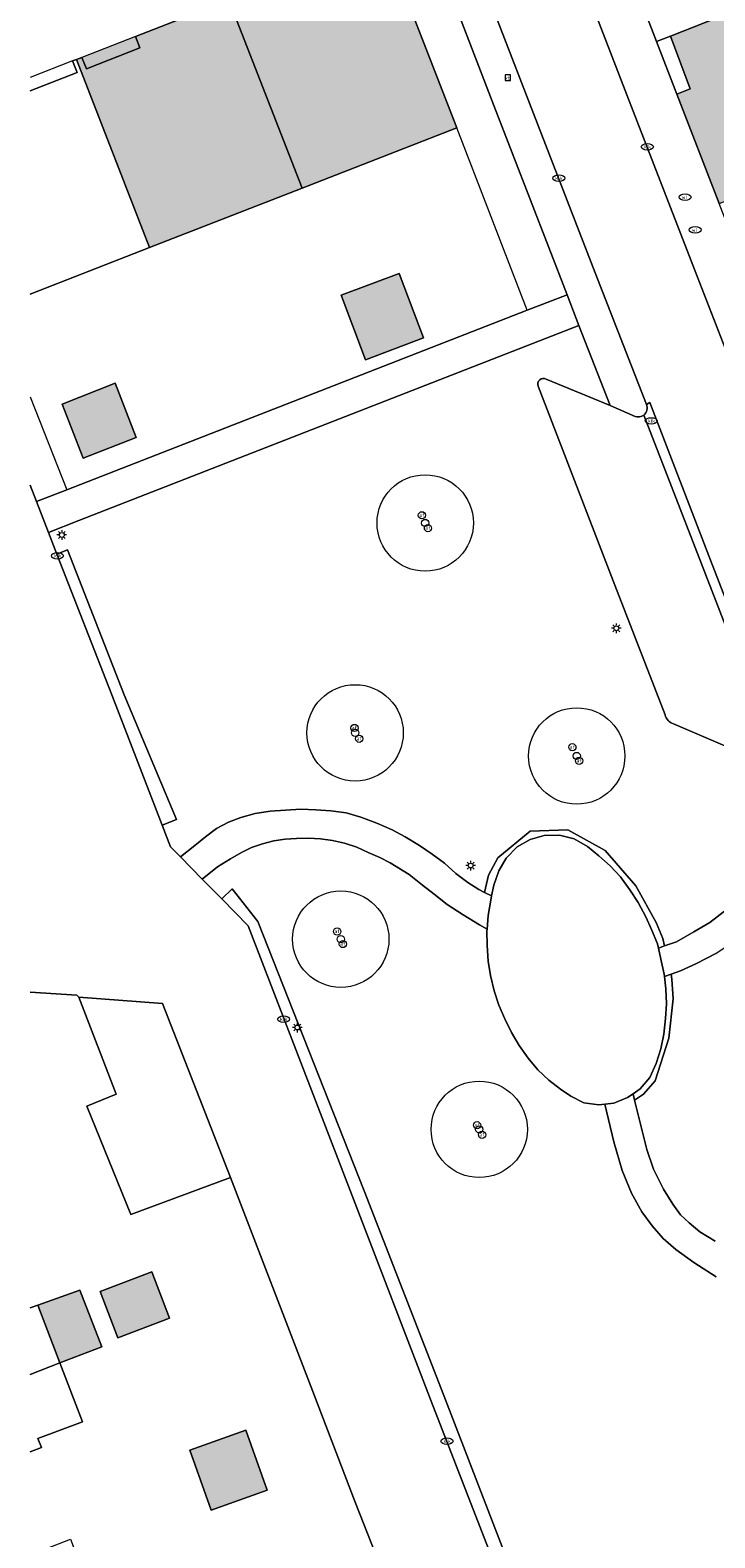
# Model space of a CAD drawing. Header units: metres. Extents: x 187482 to 189800, y 333582 to 335019.
# Tile 4 of 256: x 187483 to 187518, y 333700 to 333778. Entities that reach past the tile are written whole.
import ezdxf
from ezdxf.enums import TextEntityAlignment as Align

# ---------------------------------------------------------------- set-up
doc = ezdxf.new("R2010")
doc.units = ezdxf.units.M
doc.layers.get('0').update_dxf_attribs({"color": 252, "lineweight": 18})
for name, color, linetype, lineweight in [('B-WE-GR-BEPLANTING_CULTUUR_HEESTERS-GV', 252, 'Continuous', 18), ('B-WE-GR-BOOM-S', 252, 'Continuous', 18), ('B-WE-IE-MEUBILAIR-S', 252, 'Continuous', 18), ('B-WE-IE-TERREINAFSCHEIDING_KUNSTMATIG_HEKWERK-G', 252, 'IE-TERREINAFSCHEIDING_KUNSTMATIG-SO', 18), ('B-WE-OG-BEBOUWING-GV', 252, 'Continuous', 18), ('B-WE-OG-BEBOUWING_LUIFEL-GV', 252, 'Continuous', 18), ('B-WE-OG-TERREIN_BEGROEID-GV', 252, 'Continuous', 18), ('B-WE-OG-TERREIN_ERF-GV', 252, 'Continuous', 18), ('B-WE-VH-GESLOTENVERHARDING_ASFALT-GV', 252, 'Continuous', 18), ('B-WE-VH-OPENVERHARDING_BETONSTRAATSTEEN-GV', 252, 'Continuous', 18), ('B-WE-VH-OPENVERHARDING_TEGEL-GV', 252, 'Continuous', 18)]:
    doc.layers.add(name, color=color, linetype=linetype, lineweight=lineweight)
doc.layers.add('B-WE-OG-BEBOUWING-V', color=7, linetype='Continuous', lineweight=18, true_color=0xf0f0f0)
doc.styles.add('NLCS-ISO', font='NLCS-ISO.ttf')
doc.linetypes.add('IE-TERREINAFSCHEIDING_KUNSTMATIG-SO', pattern='A,4,[82,NLCS.SHX,S=0.75,R=90,X=0,Y=0],4,-2', length=10)

# ---------------------------------------------------------------- blocks, each defined once
blk = doc.blocks.new('SIE-MEUBILAIR_BORD_VERKEER-SO')
blk.add_lwpolyline([(-0.5625, -0.5625), (0.5625, -0.5625), (0.5625, 0.5625), (-0.5625, 0.5625)], close=True)
at = {"style": 'NLCS-ISO'}
blk.add_text('vb', height=0.75, dxfattribs=at).set_placement((0, 0), align=Align.MIDDLE_CENTER)
blk = doc.blocks.new('SIE-MEUBILAIR_PAAL_AFSLUITPAAL-SO')
blk.add_circle((0, 0), 0.75)
at = {"style": 'NLCS-ISO'}
blk.add_text('af', height=0.75, dxfattribs=at).set_placement((0, 0.05), align=Align.MIDDLE_CENTER)
blk = doc.blocks.new('SIE-MEUBILAIR_PAAL_LICHTMAST-SO')
for points in [[(-0.62, 0), (-1, 0)], [(-0.71, 0.71), (-0.44, 0.44)], [(0, 1), (0, 0.62)], [(0.44, 0.44), (0.71, 0.71)], [(1, 0), (0.62, 0)], [(-0.71, -0.71), (-0.44, -0.44)], [(0, -0.62), (0, -1)], [(0.44, -0.44), (0.71, -0.71)]]:
    blk.add_lwpolyline(points)
blk.add_circle((0, 0), 0.5)
blk = doc.blocks.new('SIE-MEUBILAIR_PUT_KOLK-SO')
blk.add_ellipse((0, 0), major_axis=(1.25, 0), ratio=0.54)
at = {"style": 'NLCS-ISO'}
blk.add_text('klk', height=0.75, dxfattribs=at).set_placement((0.03, 0), align=Align.MIDDLE_CENTER)
blk = doc.blocks.new('SIE-MEUBILAIR_PUT_WATERLEIDINGPUT-SO')
blk.add_ellipse((0, 0), major_axis=(1.25, 0), ratio=0.54)
at = {"style": 'NLCS-ISO'}
blk.add_text('wl', height=0.75, dxfattribs=at).set_placement((-0.14, 0), align=Align.MIDDLE_CENTER)
blk = doc.blocks.new('SGR-BOOM_GBKN-SO')
at = {"color": 0, "linetype": 'ByBlock', "lineweight": 18}
for radius in [2, 0.15]:
    blk.add_circle((0, 0), radius, dxfattribs=at)

msp = doc.modelspace()

# ---------------------------------------------------------------- hatches: boundary and pattern name
at = {"layer": 'B-WE-OG-BEBOUWING-V'}
h = msp.add_hatch(color=256, dxfattribs=at)
h.dxf.hatch_style = 1
h.paths.add_polyline_path([(187496.916, 333770.248), (187504.956, 333773.375), (187501.156, 333783.125), (187496.089, 333781.154), (187496.32, 333780.558), (187493.546, 333779.479), (187493.313, 333780.077), (187493.122, 333780.002)], flags=17)
h.paths.add_polyline_path([(187496.32, 333780.558), (187496.089, 333781.154), (187493.313, 333780.077), (187493.546, 333779.479)], flags=16)
h = msp.add_hatch(color=256, dxfattribs=at)
h.dxf.hatch_style = 1
h.paths.add_polyline_path([(187493.122, 333780.002), (187488.274, 333778.119), (187488.507, 333777.519), (187485.723, 333776.436), (187485.491, 333777.033), (187485.212, 333776.929), (187489.007, 333767.171), (187496.916, 333770.248)], flags=17)
h.paths.add_polyline_path([(187496.32, 333780.558), (187496.089, 333781.154), (187493.313, 333780.077), (187493.546, 333779.479)], flags=16)
h.paths.add_polyline_path([(187488.507, 333777.519), (187488.274, 333778.119), (187485.491, 333777.033), (187485.723, 333776.436)], flags=16)
h = msp.add_hatch(color=256, dxfattribs=at)
h.dxf.hatch_style = 1
h.paths.add_polyline_path([(187518.566, 333769.448), (187531.592, 333774.468), (187531.262, 333775.321), (187530.584, 333777.072), (187530.462, 333777.387), (187523.829, 333774.78), (187522.742, 333777.592), (187521.599, 333780.351), (187516.04, 333778.136), (187517.066, 333775.4), (187516.371, 333775.132)], flags=17)
h = msp.add_hatch(color=256, dxfattribs=at)
h.dxf.hatch_style = 1
h.paths.add_polyline_path([(187485.244, 333776.25), (187485.01, 333776.853)], flags=17)
h = msp.add_hatch(color=256, dxfattribs=at)
h.dxf.hatch_style = 1
h.paths.add_polyline_path([(187485.244, 333776.25), (187482.806, 333775.302)], flags=17)
h = msp.add_hatch(color=256, dxfattribs=at)
h.dxf.hatch_style = 1
h.paths.add_polyline_path([(187498.953, 333764.698), (187500.213, 333761.351), (187503.22, 333762.483), (187501.96, 333765.83)], flags=17)
h = msp.add_hatch(color=256, dxfattribs=at)
h.dxf.hatch_style = 1
h.paths.add_polyline_path([(187484.461, 333759.053), (187485.555, 333756.248), (187488.316, 333757.324), (187487.222, 333760.129)], flags=17)
h = msp.add_hatch(color=256, dxfattribs=at)
h.dxf.hatch_style = 1
h.paths.add_polyline_path([(187486.437, 333713.024), (187487.363, 333710.617), (187490.041, 333711.647), (187489.116, 333714.054)], flags=17)
h = msp.add_hatch(color=256, dxfattribs=at)
h.dxf.hatch_style = 1
h.paths.add_polyline_path([(187486.524, 333710.159), (187485.381, 333713.102), (187483.198, 333712.318), (187484.347, 333709.323)], flags=17)
h = msp.add_hatch(color=256, dxfattribs=at)
h.dxf.hatch_style = 1
h.paths.add_polyline_path([(187482.806, 333708.731), (187484.347, 333709.323)], flags=17)
h = msp.add_hatch(color=256, dxfattribs=at)
h.dxf.hatch_style = 1
h.paths.add_polyline_path([(187495.101, 333702.728), (187493.995, 333705.832), (187491.089, 333704.797), (187492.194, 333701.693)], flags=17)

# ---------------------------------------------------------------- linework, layer by layer
at = {"layer": 'B-WE-GR-BEPLANTING_CULTUUR_HEESTERS-GV', "flags": 128}
for points in [[(187487.694, 333743.976), (187484.75, 333751.487), (187484.199, 333751.273), (187487.039, 333743.971), (187489.66, 333737.216), (187490.398, 333737.502)], [(187512.65, 333735.894), (187510.715, 333736.967), (187508.757, 333736.893), (187507.07, 333735.526), (187506.596, 333734.622), (187506.392, 333733.722), (187506.754, 333733.542), (187506.865, 333734.099), (187507.137, 333734.851), (187507.509, 333735.504), (187508.072, 333736.091), (187508.752, 333736.468), (187509.488, 333736.67), (187510.27, 333736.692), (187511.033, 333736.496), (187511.729, 333736.107), (187512.317, 333735.615), (187512.911, 333735.099), (187513.434, 333734.535), (187513.928, 333733.856), (187514.351, 333733.201), (187514.753, 333732.462), (187515.054, 333731.795), (187515.36, 333731.051), (187515.409, 333730.835), (187515.728, 333730.948), (187515.636, 333731.336), (187515.3, 333732.169), (187514.234, 333734.06)], [(187494.616, 333732.222), (187493.296, 333733.912), (187492.758, 333733.384), (187494.121, 333731.997), (187499.59, 333717.809), (187503.625, 333707.332), (187507.976, 333696.112), (187511.593, 333686.777), (187512.245, 333687.03), (187512.179, 333687.2), (187508.581, 333696.46), (187504.271, 333707.633), (187500.137, 333718.241)], [(187516.174, 333728.2), (187516.112, 333729.233), (187516.064, 333729.488), (187515.719, 333729.372), (187515.797, 333728.732), (187515.826, 333727.94), (187515.775, 333727.181), (187515.687, 333726.374), (187515.531, 333725.612), (187515.292, 333724.855), (187514.972, 333724.126), (187514.469, 333723.531), (187514.092, 333723.274), (187514.171, 333722.956), (187514.642, 333723.264), (187515.242, 333723.96), (187515.957, 333726.168)]]:
    msp.add_lwpolyline(points, close=True, dxfattribs=at)
at = {"layer": 'B-WE-IE-TERREINAFSCHEIDING_KUNSTMATIG_HEKWERK-G', "ltscale": 0.2, "flags": 128}
msp.add_lwpolyline([(187482.806, 333759.425), (187484.712, 333754.599), (187508.599, 333763.925), (187504.956, 333773.375)], dxfattribs=at)
at = {"layer": 'B-WE-OG-BEBOUWING-GV', "flags": 128}
for points in [[(187496.916, 333770.248), (187504.956, 333773.375), (187501.156, 333783.125), (187496.089, 333781.154), (187496.32, 333780.558), (187493.546, 333779.479), (187493.313, 333780.077), (187493.122, 333780.002)], [(187518.566, 333769.448), (187531.592, 333774.468), (187531.262, 333775.321), (187530.584, 333777.072), (187530.462, 333777.387), (187523.829, 333774.78), (187522.742, 333777.592), (187521.599, 333780.351), (187516.04, 333778.136), (187517.066, 333775.4), (187516.371, 333775.132)], [(187493.122, 333780.002), (187488.274, 333778.119), (187488.507, 333777.519), (187485.723, 333776.436), (187485.491, 333777.033), (187485.212, 333776.929), (187489.007, 333767.171), (187496.916, 333770.248)], [(187498.953, 333764.698), (187500.213, 333761.351), (187503.22, 333762.483), (187501.96, 333765.83)], [(187484.461, 333759.053), (187485.555, 333756.248), (187488.316, 333757.324), (187487.222, 333760.129)], [(187486.437, 333713.024), (187487.363, 333710.617), (187490.041, 333711.647), (187489.116, 333714.054)], [(187486.524, 333710.159), (187485.381, 333713.102), (187483.198, 333712.318), (187484.347, 333709.323)], [(187495.101, 333702.728), (187493.995, 333705.832), (187491.089, 333704.797), (187492.194, 333701.693)]]:
    msp.add_lwpolyline(points, close=True, dxfattribs=at)
at = {"layer": 'B-WE-OG-BEBOUWING-GV'}
msp.add_lwpolyline([(187489.007, 333767.171), (187485.212, 333776.929), (187485.01, 333776.853), (187485.244, 333776.25), (187482.806, 333775.302)], dxfattribs=at)
at = {"layer": 'B-WE-OG-BEBOUWING-GV', "flags": 128}
for points in [[(187482.806, 333764.759), (187489.007, 333767.171)], [(187482.806, 333708.731), (187484.347, 333709.323), (187483.198, 333712.318), (187482.806, 333712.177)], [(187482.806, 333704.707), (187483.396, 333704.934), (187483.207, 333705.398), (187485.521, 333706.264), (187484.347, 333709.323), (187482.806, 333708.731)]]:
    msp.add_lwpolyline(points, dxfattribs=at)
at = {"layer": 'B-WE-OG-BEBOUWING_LUIFEL-GV', "flags": 128}
msp.add_lwpolyline([(187488.507, 333777.519), (187488.274, 333778.119), (187485.491, 333777.033), (187485.723, 333776.436)], close=True, dxfattribs=at)
at = {"layer": 'B-WE-OG-BEBOUWING_LUIFEL-GV'}
msp.add_lwpolyline([(187485.244, 333776.25), (187485.01, 333776.853), (187482.806, 333775.988)], dxfattribs=at)
at = {"layer": 'B-WE-OG-BEBOUWING_LUIFEL-GV', "flags": 128}
msp.add_lwpolyline([(187482.806, 333775.302), (187485.244, 333776.25)], dxfattribs=at)
at = {"layer": 'B-WE-OG-TERREIN_BEGROEID-GV', "flags": 128}
for points in [[(187509.582, 333760.35), (187512.908, 333758.974), (187511.286, 333763.13), (187485.325, 333753.005), (187483.762, 333752.396), (187484.199, 333751.273), (187484.75, 333751.487), (187487.694, 333743.976), (187490.398, 333737.502), (187489.66, 333737.216), (187490.094, 333736.096), (187490.617, 333735.564), (187491.358, 333736.164), (187491.913, 333736.607), (187492.476, 333737.044), (187493.105, 333737.372), (187493.746, 333737.611), (187494.483, 333737.814), (187495.264, 333737.937), (187496.054, 333737.996), (187496.849, 333738.044), (187497.625, 333738.012), (187498.402, 333737.95), (187499.199, 333737.856), (187499.974, 333737.622), (187500.791, 333737.311), (187501.587, 333736.962), (187502.273, 333736.601), (187503.007, 333736.154), (187503.673, 333735.7), (187504.303, 333735.236), (187504.905, 333734.706), (187505.519, 333734.247), (187506.092, 333733.871), (187506.392, 333733.722), (187506.596, 333734.622), (187507.07, 333735.526), (187508.757, 333736.893), (187510.715, 333736.967), (187512.65, 333735.894), (187514.234, 333734.06), (187515.3, 333732.169), (187515.636, 333731.336), (187515.728, 333730.948), (187516.349, 333731.168), (187517.245, 333731.674), (187518.071, 333732.16), (187518.995, 333732.877)], [(187515.754, 333742.933), (187513.141, 333749.664), (187509.162, 333759.984)], [(187519.942, 333740.855), (187516.187, 333742.469)], [(187518.407, 333713.789), (187517.256, 333714.524), (187516.31, 333715.203), (187515.654, 333715.77), (187515.092, 333716.428), (187514.552, 333717.156), (187514.021, 333718.133), (187513.535, 333719.3), (187513.103, 333720.782), (187512.626, 333722.736), (187512.315, 333722.7), (187511.538, 333722.815), (187510.861, 333723.153), (187510.326, 333723.529), (187509.72, 333723.989), (187509.157, 333724.529), (187508.651, 333725.128), (187508.187, 333725.781), (187507.789, 333726.461), (187507.441, 333727.167), (187507.128, 333727.874), (187506.882, 333728.619), (187506.692, 333729.411), (187506.582, 333730.166), (187506.515, 333730.963), (187506.511, 333731.739), (187506.516, 333731.812), (187506.128, 333732.039), (187505.274, 333732.563), (187504.445, 333733.104), (187503.768, 333733.642), (187503.168, 333734.099), (187502.47, 333734.652), (187501.494, 333735.262), (187500.947, 333735.534), (187500.354, 333735.797), (187499.756, 333736.076), (187499.114, 333736.278), (187498.498, 333736.417), (187497.88, 333736.508), (187497.25, 333736.541), (187496.635, 333736.525), (187496.036, 333736.49), (187495.45, 333736.406), (187494.864, 333736.247), (187494.301, 333736.054), (187493.772, 333735.798), (187493.201, 333735.461), (187492.524, 333735.055), (187491.742, 333734.418), (187492.758, 333733.384), (187493.296, 333733.912), (187494.616, 333732.222), (187500.137, 333718.241), (187504.271, 333707.633), (187508.581, 333696.46)], [(187518.386, 333730.552), (187517.383, 333730.045), (187516.558, 333729.655), (187516.064, 333729.488), (187516.112, 333729.233), (187516.174, 333728.2), (187515.957, 333726.168), (187515.242, 333723.96), (187514.642, 333723.264), (187514.171, 333722.956), (187514.812, 333720.395), (187515.162, 333719.377), (187515.668, 333718.334), (187516.158, 333717.549), (187516.556, 333717.008), (187516.997, 333716.593), (187517.554, 333716.124), (187518.362, 333715.631)]]:
    msp.add_lwpolyline(points, dxfattribs=at)
at = {"layer": 'B-WE-OG-TERREIN_BEGROEID-GV'}
for points in [[(187509.162, 333759.984, -0.666667), (187509.582, 333760.35)], [(187516.187, 333742.469, -0.241976), (187515.754, 333742.933)]]:
    msp.add_lwpolyline(points, format="xyb", dxfattribs=at)
at = {"layer": 'B-WE-OG-TERREIN_ERF-GV'}
for points in [[(187483.141, 333753.994), (187484.712, 333754.599), (187508.599, 333763.925), (187510.682, 333764.715), (187506.862, 333774.537), (187503.284, 333783.85), (187502.191, 333786.64), (187482.806, 333779.098)], [(187489.007, 333767.171), (187482.806, 333764.759)], [(187485.34, 333728.293), (187485.225, 333728.397), (187482.806, 333728.545)], [(187482.806, 333712.177), (187483.198, 333712.318), (187485.381, 333713.102), (187486.524, 333710.159), (187484.347, 333709.323), (187485.521, 333706.264), (187483.207, 333705.398), (187483.396, 333704.934), (187482.806, 333704.707)]]:
    msp.add_lwpolyline(points, dxfattribs=at)
at = {"layer": 'B-WE-OG-TERREIN_ERF-GV', "flags": 128}
for points in [[(187538.831, 333784.126), (187538.782, 333784.254), (187527.956, 333784.346), (187514.759, 333779.284), (187515.314, 333777.855), (187516.04, 333778.136), (187521.599, 333780.351), (187528.108, 333782.914), (187531.475, 333782.202), (187539.482, 333781.981), (187539.644, 333781.977)], [(187516.04, 333778.136), (187515.314, 333777.855), (187516.371, 333775.132), (187517.066, 333775.4)], [(187498.953, 333764.698), (187501.96, 333765.83), (187503.22, 333762.483), (187500.213, 333761.351)], [(187484.461, 333759.053), (187487.222, 333760.129), (187488.316, 333757.324), (187485.555, 333756.248)], [(187486.437, 333713.024), (187489.116, 333714.054), (187490.041, 333711.647), (187487.363, 333710.617)], [(187491.089, 333704.797), (187493.995, 333705.832), (187495.101, 333702.728), (187492.194, 333701.693)]]:
    msp.add_lwpolyline(points, close=True, dxfattribs=at)
for points in [[(187482.806, 333775.302), (187485.244, 333776.25), (187485.01, 333776.853), (187485.212, 333776.929), (187485.491, 333777.033), (187485.723, 333776.436), (187488.507, 333777.519), (187488.274, 333778.119), (187493.122, 333780.002), (187493.313, 333780.077), (187493.546, 333779.479), (187496.32, 333780.558), (187496.089, 333781.154), (187501.156, 333783.125), (187504.956, 333773.375), (187496.916, 333770.248), (187489.007, 333767.171)], [(187482.806, 333754.848), (187483.141, 333753.994)], [(187482.806, 333699.367), (187484.906, 333700.176), (187486.105, 333697.009), (187488.692, 333698.004), (187489.725, 333695.159), (187487.216, 333694.123), (187488.19, 333691.707), (187490.837, 333692.77), (187491.992, 333689.829), (187493.209, 333686.759), (187497.066, 333688.399), (187501.113, 333689.937), (187503.29, 333684.32), (187506.153, 333685.44), (187503.986, 333691.05), (187501.818, 333696.659), (187499.679, 333702.107), (187497.471, 333707.835), (187493.202, 333718.948), (187488.027, 333717.018), (187485.753, 333722.635), (187487.276, 333723.253), (187485.34, 333728.293)]]:
    msp.add_lwpolyline(points, dxfattribs=at)
at = {"layer": 'B-WE-VH-GESLOTENVERHARDING_ASFALT-GV', "flags": 128}
for points in [[(187496.1, 333807.256), (187497.909, 333802.589), (187501.034, 333794.567), (187501.076, 333794.458), (187503.197, 333788.955), (187504.91, 333784.51), (187508.514, 333775.2), (187512.129, 333765.856), (187514.786, 333759.032), (187514.963, 333759.124), (187518.112, 333750.964), (187522.529, 333739.606), (187522.333, 333739.537), (187522.681, 333738.591), (187527.181, 333740.468), (187524.669, 333746.978), (187521.063, 333756.306), (187517.435, 333765.64), (187513.769, 333775.089), (187510.138, 333784.511), (187506.176, 333794.77), (187502.563, 333804.087), (187499.067, 333813.123), (187496.08, 333812.013)], [(187518.362, 333715.631), (187517.554, 333716.124), (187516.997, 333716.593), (187516.556, 333717.008), (187516.158, 333717.549), (187515.668, 333718.334), (187515.162, 333719.377), (187514.812, 333720.395), (187514.171, 333722.956), (187514.092, 333723.274), (187513.811, 333723.083), (187513.102, 333722.79), (187512.626, 333722.736), (187513.103, 333720.782), (187513.535, 333719.3), (187514.021, 333718.133), (187514.552, 333717.156), (187515.092, 333716.428), (187515.654, 333715.77), (187516.31, 333715.203), (187517.256, 333714.524), (187518.407, 333713.789)]]:
    msp.add_lwpolyline(points, dxfattribs=at)
for points in [[(187505.519, 333734.247), (187504.905, 333734.706), (187504.303, 333735.236), (187503.673, 333735.7), (187503.007, 333736.154), (187502.273, 333736.601), (187501.587, 333736.962), (187500.791, 333737.311), (187499.974, 333737.622), (187499.199, 333737.856), (187498.402, 333737.95), (187497.625, 333738.012), (187496.849, 333738.044), (187496.054, 333737.996), (187495.264, 333737.937), (187494.483, 333737.814), (187493.746, 333737.611), (187493.105, 333737.372), (187492.476, 333737.044), (187491.913, 333736.607), (187491.358, 333736.164), (187490.617, 333735.564), (187491.742, 333734.418), (187492.524, 333735.055), (187493.201, 333735.461), (187493.772, 333735.798), (187494.301, 333736.054), (187494.864, 333736.247), (187495.45, 333736.406), (187496.036, 333736.49), (187496.635, 333736.525), (187497.25, 333736.541), (187497.88, 333736.508), (187498.498, 333736.417), (187499.114, 333736.278), (187499.756, 333736.076), (187500.354, 333735.797), (187500.947, 333735.534), (187501.494, 333735.262), (187502.47, 333734.652), (187503.168, 333734.099), (187503.768, 333733.642), (187504.445, 333733.104), (187505.274, 333732.563), (187506.128, 333732.039), (187506.516, 333731.812), (187506.567, 333732.532), (187506.711, 333733.328), (187506.754, 333733.542), (187506.392, 333733.722), (187506.092, 333733.871)], [(187520.785, 333732.344), (187521.626, 333732.964), (187522.18, 333733.255), (187522.753, 333733.517), (187522.095, 333735.316), (187521.192, 333734.638), (187520.036, 333733.643), (187518.995, 333732.877), (187518.071, 333732.16), (187517.245, 333731.674), (187516.349, 333731.168), (187515.728, 333730.948), (187515.409, 333730.835), (187515.542, 333730.256), (187515.705, 333729.491), (187515.719, 333729.372), (187516.064, 333729.488), (187516.558, 333729.655), (187517.383, 333730.045), (187518.386, 333730.552), (187519.208, 333731.111), (187519.936, 333731.714)]]:
    msp.add_lwpolyline(points, close=True, dxfattribs=at)
at = {"layer": 'B-WE-VH-OPENVERHARDING_BETONSTRAATSTEEN-GV'}
for points in [[(187509.582, 333760.35, 0.666667), (187509.162, 333759.984)], [(187514.654, 333758.479, -0.270352), (187514.195, 333758.411)], [(187514.786, 333759.032, -0.343437), (187514.654, 333758.479)], [(187515.754, 333742.933, 0.241976), (187516.187, 333742.469)]]:
    msp.add_lwpolyline(points, format="xyb", dxfattribs=at)
at = {"layer": 'B-WE-VH-OPENVERHARDING_BETONSTRAATSTEEN-GV', "flags": 128}
for points in [[(187509.162, 333759.984), (187513.141, 333749.664), (187515.754, 333742.933)], [(187514.195, 333758.411), (187512.908, 333758.974), (187509.582, 333760.35)], [(187517.644, 333750.761), (187514.654, 333758.479)], [(187514.654, 333758.479), (187517.644, 333750.761), (187521.784, 333740.105)], [(187518.112, 333750.964), (187514.963, 333759.124), (187514.786, 333759.032)], [(187507.976, 333696.112), (187503.625, 333707.332), (187499.59, 333717.809), (187494.121, 333731.997), (187492.758, 333733.384), (187491.742, 333734.418), (187490.617, 333735.564), (187490.094, 333736.096), (187489.66, 333737.216), (187487.039, 333743.971), (187484.199, 333751.273)], [(187516.187, 333742.469), (187519.942, 333740.855), (187521.784, 333740.105), (187517.644, 333750.761)], [(187522.333, 333739.537), (187522.529, 333739.606), (187518.112, 333750.964)], [(187482.806, 333728.545), (187485.225, 333728.397), (187485.34, 333728.293), (187489.675, 333727.961), (187493.202, 333718.948), (187497.471, 333707.835), (187499.679, 333702.107), (187501.818, 333696.659)]]:
    msp.add_lwpolyline(points, dxfattribs=at)
at = {"layer": 'B-WE-VH-OPENVERHARDING_BETONSTRAATSTEEN-GV'}
msp.add_lwpolyline([(187484.199, 333751.273), (187483.762, 333752.396), (187483.141, 333753.994), (187482.806, 333754.848)], dxfattribs=at)
at = {"layer": 'B-WE-VH-OPENVERHARDING_BETONSTRAATSTEEN-GV', "flags": 128}
msp.add_lwpolyline([(187515.542, 333730.256), (187515.409, 333730.835), (187515.36, 333731.051), (187515.054, 333731.795), (187514.753, 333732.462), (187514.351, 333733.201), (187513.928, 333733.856), (187513.434, 333734.535), (187512.911, 333735.099), (187512.317, 333735.615), (187511.729, 333736.107), (187511.033, 333736.496), (187510.27, 333736.692), (187509.488, 333736.67), (187508.752, 333736.468), (187508.072, 333736.091), (187507.509, 333735.504), (187507.137, 333734.851), (187506.865, 333734.099), (187506.754, 333733.542), (187506.711, 333733.328), (187506.567, 333732.532), (187506.516, 333731.812), (187506.511, 333731.739), (187506.515, 333730.963), (187506.582, 333730.166), (187506.692, 333729.411), (187506.882, 333728.619), (187507.128, 333727.874), (187507.441, 333727.167), (187507.789, 333726.461), (187508.187, 333725.781), (187508.651, 333725.128), (187509.157, 333724.529), (187509.72, 333723.989), (187510.326, 333723.529), (187510.861, 333723.153), (187511.538, 333722.815), (187512.315, 333722.7), (187512.626, 333722.736), (187513.102, 333722.79), (187513.811, 333723.083), (187514.092, 333723.274), (187514.469, 333723.531), (187514.972, 333724.126), (187515.292, 333724.855), (187515.531, 333725.612), (187515.687, 333726.374), (187515.775, 333727.181), (187515.826, 333727.94), (187515.797, 333728.732), (187515.719, 333729.372), (187515.705, 333729.491)], close=True, dxfattribs=at)
at = {"layer": 'B-WE-VH-OPENVERHARDING_TEGEL-GV'}
msp.add_lwpolyline([(187514.786, 333759.032), (187512.129, 333765.856), (187508.514, 333775.2), (187504.91, 333784.51), (187503.197, 333788.955), (187501.626, 333788.345), (187482.806, 333781.023)], dxfattribs=at)
at = {"layer": 'B-WE-VH-OPENVERHARDING_TEGEL-GV', "flags": 128}
for points in [[(187482.806, 333779.098), (187502.191, 333786.64), (187503.284, 333783.85), (187506.862, 333774.537), (187510.682, 333764.715), (187511.286, 333763.13), (187512.908, 333758.974), (187514.195, 333758.411)], [(187510.138, 333784.511), (187513.769, 333775.089), (187517.435, 333765.64), (187521.063, 333756.306), (187524.669, 333746.978), (187527.181, 333740.468), (187528.135, 333738.006), (187530.385, 333738.877), (187529.541, 333741.03), (187527.346, 333746.713), (187525.151, 333752.397), (187522.956, 333758.081), (187520.761, 333763.764), (187518.566, 333769.448), (187516.371, 333775.132), (187515.314, 333777.855), (187514.759, 333779.284)]]:
    msp.add_lwpolyline(points, dxfattribs=at)
for points in [[(187483.141, 333753.994), (187483.762, 333752.396), (187485.325, 333753.005), (187511.286, 333763.13), (187510.682, 333764.715), (187508.599, 333763.925), (187484.712, 333754.599)], [(187489.675, 333727.961), (187485.34, 333728.293), (187487.276, 333723.253), (187485.753, 333722.635), (187488.027, 333717.018), (187493.202, 333718.948)]]:
    msp.add_lwpolyline(points, close=True, dxfattribs=at)
at = {"layer": 'B-WE-VH-OPENVERHARDING_TEGEL-GV'}
for points in [[(187514.195, 333758.411, 0.270352), (187514.654, 333758.479)], [(187514.654, 333758.479, 0.343437), (187514.786, 333759.032)]]:
    msp.add_lwpolyline(points, format="xyb", dxfattribs=at)

# ---------------------------------------------------------------- block references
at = {"layer": 'B-WE-GR-BOOM-S', "xscale": 1.25, "yscale": 1.25, "zscale": 1.25}
for p in [(187503.308, 333752.885), (187499.671, 333741.998), (187511.171, 333740.801), (187498.927, 333731.298), (187506.113, 333721.436)]:
    msp.add_blockref('SGR-BOOM_GBKN-SO', p, dxfattribs=at)
at = {"layer": 'B-WE-IE-MEUBILAIR-S', "xscale": 0.25, "yscale": 0.25, "zscale": 0.25}
for name, p in [('SIE-MEUBILAIR_BORD_VERKEER-SO', (187507.591, 333775.981)), ('SIE-MEUBILAIR_PUT_KOLK-SO', (187514.834, 333772.391)), ('SIE-MEUBILAIR_PUT_KOLK-SO', (187510.241, 333770.764)), ('SIE-MEUBILAIR_PUT_WATERLEIDINGPUT-SO', (187516.793, 333769.785)), ('SIE-MEUBILAIR_PUT_WATERLEIDINGPUT-SO', (187517.316, 333768.087)), ('SIE-MEUBILAIR_PUT_KOLK-SO', (187515.041, 333758.176)), ('SIE-MEUBILAIR_PAAL_AFSLUITPAAL-SO', (187503.137, 333753.283)), ('SIE-MEUBILAIR_PAAL_LICHTMAST-SO', (187484.449, 333752.264)), ('SIE-MEUBILAIR_PAAL_AFSLUITPAAL-SO', (187503.45, 333752.619)), ('SIE-MEUBILAIR_PUT_KOLK-SO', (187484.221, 333751.183)), ('SIE-MEUBILAIR_PAAL_LICHTMAST-SO', (187513.225, 333747.423)), ('SIE-MEUBILAIR_PAAL_AFSLUITPAAL-SO', (187499.636, 333742.253)), ('SIE-MEUBILAIR_PAAL_AFSLUITPAAL-SO', (187499.884, 333741.695)), ('SIE-MEUBILAIR_PAAL_AFSLUITPAAL-SO', (187510.945, 333741.254)), ('SIE-MEUBILAIR_PAAL_AFSLUITPAAL-SO', (187511.293, 333740.547)), ('SIE-MEUBILAIR_PAAL_LICHTMAST-SO', (187505.666, 333735.116)), ('SIE-MEUBILAIR_PAAL_AFSLUITPAAL-SO', (187498.737, 333731.696)), ('SIE-MEUBILAIR_PAAL_AFSLUITPAAL-SO', (187499.036, 333731.048)), ('SIE-MEUBILAIR_PUT_KOLK-SO', (187495.959, 333727.151)), ('SIE-MEUBILAIR_PAAL_LICHTMAST-SO', (187496.669, 333726.718)), ('SIE-MEUBILAIR_PAAL_AFSLUITPAAL-SO', (187505.999, 333721.649)), ('SIE-MEUBILAIR_PAAL_AFSLUITPAAL-SO', (187506.258, 333721.155)), ('SIE-MEUBILAIR_PUT_KOLK-SO', (187504.438, 333705.262))]:
    msp.add_blockref(name, p, dxfattribs=at)

doc.saveas('drawing.dxf')
